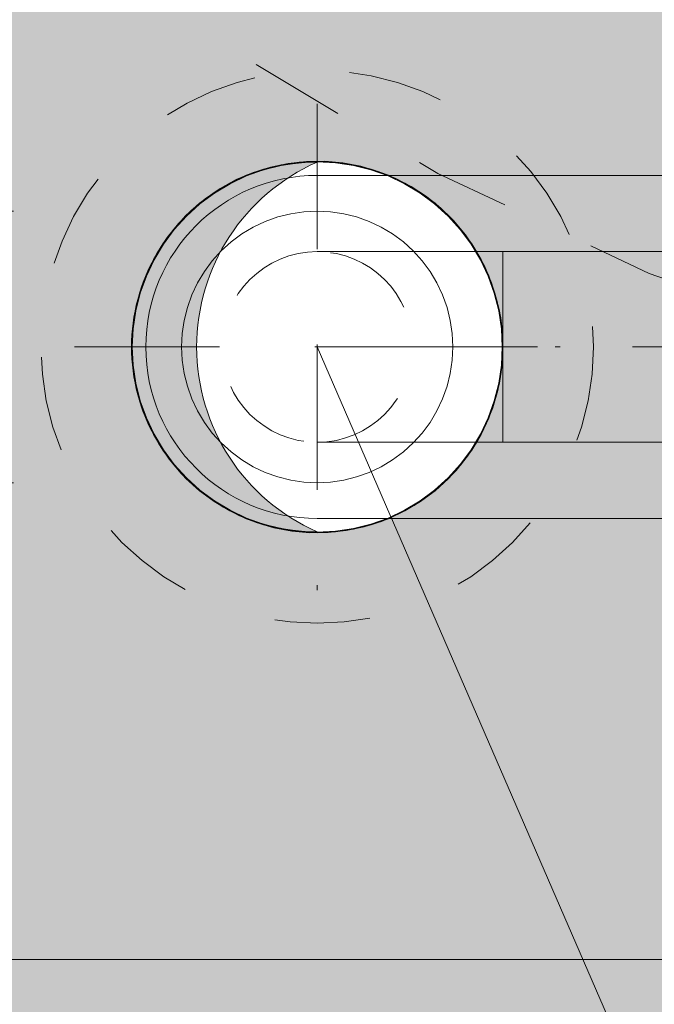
# Model space of a CAD drawing. Header units: metres. Extents: x -180 to 4, y -47 to 4.
# Tile 240 of 256: x -82.459 to -81.792, y -5.604 to -4.571. Entities that reach past the tile are written whole.
import ezdxf

# ---------------------------------------------------------------- set-up
doc = ezdxf.new("R2010")
doc.units = ezdxf.units.M
doc.header["$LTSCALE"] = 0.05
doc.header["$PDMODE"] = 1
doc.header["$PDSIZE"] = -2
for name, pattern in [('ISO-02 Strichlinie', [3.81, 3.048, -0.762]), ('Linienart-1', [2.116328, 1.058164, -1.058164]), ('Strichpunkt-2', [0.5, 0.25, -0.125, 0.00254, -0.12246]), ('VW-01 Strichlinie kurz', [1.999894, 0.999947, -0.999947])]:
    doc.linetypes.add(name, pattern=pattern)
doc.layers.get('0').update_dxf_attribs({"lineweight": 25})
for name, color, linetype, lineweight, true_color in [('30 -35 Decken- 1 Konstruktion-Träger- Stahlbeton', 7, 'Continuous', 13, 0x33aa00), ('30 -35 Decken- 11 Bodendurchbruch', 7, 'Continuous', 15, 0x599559), ('30 -35 Decken- 11 Durchbruch', 5, 'Continuous', 15, 0x0000ff), ('30 -36 Dächer- 1 Konstruktion', 7, 'Continuous', 35, 0x6666cc), ('30 -36 Dächer- 3 Dachbeläge', 7, 'Continuous', 15, 0x9999ff), ('30 -36 Dächer- 3 Dachbeläge Gründach', 250, 'Continuous', 9, 0x333333), ('70 -72 Beschriftung- 7 Detailverweise', 7, 'Continuous', 9, 0x00dd00), ('70 -76 Bemaßung- 2 Allgemein', 7, 'Continuous', 5, 0x6666cc), ('CW-Unsichtbar', 7, 'Continuous', 9, 0x599559)]:
    doc.layers.add(name, color=color, linetype=linetype, lineweight=lineweight, true_color=true_color)
doc.layers.add('30 -36 Dächer- 9 Sonstiges zur KG360', color=7, linetype='VW-01 Strichlinie kurz', lineweight=9)
doc.layers.add('Keine', color=7, linetype='Continuous', lineweight=9)
doc.styles.add('Arial', font='arial.ttf')
doc.dimstyles.new('k+k_klein', dxfattribs={"dimtxt": 0.075516, "dimasz": 0.05302, "dimexe": 0.05, "dimexo": 0.15, "dimgap": 0.005, "dimtad": 1, "dimdec": 3, "dimtxsty": 'Arial', "dimblk": 'VW_SLASH-2', "dimblk1": 'VW_SLASH-2', "dimblk2": 'VW_SLASH-2', "dimcen": 0, "dimdle": 0.025, "dimadec": 3, "dimazin": 0, "dimtfac": 0.75, "dimtdec": 3, "dimtix": 1, "dimtmove": 0, "dimatfit": 0, "dimldrblk": 'VW_FILLEDARROW', "dimfxl": 0.1, "dimfxlon": 1, "dimfrac": 2, "dimtolj": 1, "dimarcsym": 0})

# ---------------------------------------------------------------- blocks, each defined once
blk = doc.blocks.new('Gruppe')
at = {"color": 255, "linetype": 'Continuous', "lineweight": 5, "transparency": 33554687}
blk.add_wipeout([(-83.311, -0.057), (-49.531, -0.057), (-49.531, -8.697), (-83.311, -8.697)], dxfattribs=at).dxf.layer = '30 -36 Dächer- 1 Konstruktion'
blk.add_wipeout([(-83.311, -0.057), (-49.531, -0.057), (-49.531, -8.697), (-83.311, -8.697)], dxfattribs=at).dxf.layer = '30 -36 Dächer- 1 Konstruktion'
blk.add_wipeout([(-83.311, -0.057), (-49.531, -0.057), (-49.531, -8.697), (-83.311, -8.697)], dxfattribs=at).dxf.layer = '30 -36 Dächer- 1 Konstruktion'
blk.add_wipeout([(-83.311, -0.057), (-49.531, -0.057), (-49.531, -8.697), (-83.311, -8.697)], dxfattribs=at).dxf.layer = '30 -36 Dächer- 1 Konstruktion'
blk.add_wipeout([(-83.311, -0.057), (-49.531, -0.057), (-49.531, -8.697), (-83.311, -8.697)], dxfattribs=at).dxf.layer = '30 -36 Dächer- 1 Konstruktion'
blk = doc.blocks.new('_04-Dach (2D)')
at = {"layer": '30 -35 Decken- 1 Konstruktion-Träger- Stahlbeton', "color": 7}
blk.add_blockref('Gruppe', (0, 0), dxfattribs=at)
blk = doc.blocks.new('Gruppe-332')
at = {"layer": 'Keine', "color": 252, "true_color": 0x888888}
for p, q in [((-82.1462, -4.7339), (-81.413, -4.7339)), ((-82.1462, -5.0939), (-81.233, -5.0939))]:
    blk.add_line(p, q, dxfattribs=at)
at = {"layer": 'Keine', "color": 252, "linetype": 'Continuous', "true_color": 0x888888}
blk.add_line((-81.9515, -4.8139), (-81.9515, -5.0139), dxfattribs=at)
at = {"color": 255, "lineweight": 18}
blk.add_wipeout([(-82.0037, -4.9138), (-82.0044, -4.9278), (-82.0065, -4.9416), (-82.0099, -4.9552), (-82.0146, -4.9684), (-82.0206, -4.981), (-82.0278, -4.993), (-82.0361, -5.0042), (-82.0455, -5.0146), (-82.0558, -5.024), (-82.0671, -5.0323), (-82.0791, -5.0395), (-82.0917, -5.0455), (-82.1049, -5.0502), (-82.1184, -5.0536), (-82.1323, -5.0557), (-82.1462, -5.0563), (-82.1602, -5.0557), (-82.174, -5.0536), (-82.1876, -5.0502), (-82.2008, -5.0455), (-82.2134, -5.0395), (-82.2254, -5.0323), (-82.2366, -5.024), (-82.247, -5.0146), (-82.2564, -5.0042), (-82.2647, -4.993), (-82.2719, -4.981), (-82.2779, -4.9684), (-82.2826, -4.9552), (-82.286, -4.9416), (-82.2881, -4.9278), (-82.2887, -4.9138), (-82.2881, -4.8999), (-82.286, -4.886), (-82.2826, -4.8725), (-82.2779, -4.8593), (-82.2719, -4.8467), (-82.2647, -4.8347), (-82.2564, -4.8234), (-82.247, -4.8131), (-82.2366, -4.8037), (-82.2254, -4.7954), (-82.2134, -4.7882), (-82.2008, -4.7822), (-82.1876, -4.7775), (-82.174, -4.7741), (-82.1602, -4.772), (-82.1462, -4.7713), (-82.1323, -4.772), (-82.1184, -4.7741), (-82.1049, -4.7775), (-82.0917, -4.7822), (-82.0791, -4.7882), (-82.0671, -4.7954), (-82.0558, -4.8037), (-82.0455, -4.8131), (-82.0361, -4.8234), (-82.0278, -4.8347), (-82.0206, -4.8467), (-82.0146, -4.8593), (-82.0099, -4.8725), (-82.0065, -4.886), (-82.0044, -4.8999)], dxfattribs=at).dxf.layer = 'Keine'
at = {"layer": 'Keine', "color": 252, "linetype": 'Continuous', "true_color": 0x888888}
for p, q in [((-82.1462, -4.8139), (-81.2329, -4.8139)), ((-82.1462, -5.0139), (-81.2329, -5.0139))]:
    blk.add_line(p, q, dxfattribs=at)
at = {"layer": 'Keine', "color": 252, "linetype": 'Strichpunkt-2', "lineweight": 5, "true_color": 0x888888}
blk.add_line((-82.0151, -4.9139), (-81.3639, -4.9139), dxfattribs=at)
at = {"layer": 'Keine', "color": 7, "linetype": 'Linienart-1', "lineweight": 13, "flags": 128}
blk.add_lwpolyline([(-81.8562, -4.9138), (-81.8576, -4.9423), (-81.8618, -4.9704), (-81.8687, -4.998), (-81.8783, -5.0248), (-81.8905, -5.0505), (-81.9051, -5.075), (-81.9221, -5.0978), (-81.9412, -5.1189), (-81.9623, -5.138), (-81.9851, -5.155), (-82.0095, -5.1696), (-82.0353, -5.1818), (-82.0621, -5.1914), (-82.0897, -5.1983), (-82.1178, -5.2024), (-82.1462, -5.2038), (-82.1747, -5.2024), (-82.2028, -5.1983), (-82.2304, -5.1914), (-82.2572, -5.1818), (-82.2829, -5.1696), (-82.3074, -5.155), (-82.3302, -5.138), (-82.3513, -5.1189), (-82.3704, -5.0978), (-82.3874, -5.075), (-82.402, -5.0505), (-82.4142, -5.0248), (-82.4238, -4.998), (-82.4307, -4.9704), (-82.4348, -4.9423), (-82.4362, -4.9138), (-82.4348, -4.8854), (-82.4307, -4.8573), (-82.4238, -4.8297), (-82.4142, -4.8029), (-82.402, -4.7771), (-82.3874, -4.7527), (-82.3704, -4.7299), (-82.3513, -4.7088), (-82.3302, -4.6897), (-82.3074, -4.6727), (-82.2829, -4.6581), (-82.2572, -4.6459), (-82.2304, -4.6363), (-82.2028, -4.6294), (-82.1747, -4.6252), (-82.1462, -4.6238), (-82.1178, -4.6252), (-82.0897, -4.6294), (-82.0621, -4.6363), (-82.0353, -4.6459), (-82.0095, -4.6581), (-81.9851, -4.6727), (-81.9623, -4.6897), (-81.9412, -4.7088), (-81.9221, -4.7299), (-81.9051, -4.7527), (-81.8905, -4.7771), (-81.8783, -4.8029), (-81.8687, -4.8297), (-81.8618, -4.8573), (-81.8576, -4.8854)], close=True, dxfattribs=at)
at = {"layer": 'Keine', "color": 7, "lineweight": 18, "flags": 128}
blk.add_lwpolyline([(-82.0037, -4.9138), (-82.0044, -4.9278), (-82.0065, -4.9416), (-82.0099, -4.9552), (-82.0146, -4.9684), (-82.0206, -4.981), (-82.0278, -4.993), (-82.0361, -5.0042), (-82.0455, -5.0146), (-82.0558, -5.024), (-82.0671, -5.0323), (-82.0791, -5.0395), (-82.0917, -5.0455), (-82.1049, -5.0502), (-82.1184, -5.0536), (-82.1323, -5.0557), (-82.1462, -5.0563), (-82.1602, -5.0557), (-82.174, -5.0536), (-82.1876, -5.0502), (-82.2008, -5.0455), (-82.2134, -5.0395), (-82.2254, -5.0323), (-82.2366, -5.024), (-82.247, -5.0146), (-82.2564, -5.0042), (-82.2647, -4.993), (-82.2719, -4.981), (-82.2779, -4.9684), (-82.2826, -4.9552), (-82.286, -4.9416), (-82.2881, -4.9278), (-82.2887, -4.9138), (-82.2881, -4.8999), (-82.286, -4.886), (-82.2826, -4.8725), (-82.2779, -4.8593), (-82.2719, -4.8467), (-82.2647, -4.8347), (-82.2564, -4.8234), (-82.247, -4.8131), (-82.2366, -4.8037), (-82.2254, -4.7954), (-82.2134, -4.7882), (-82.2008, -4.7822), (-82.1876, -4.7775), (-82.174, -4.7741), (-82.1602, -4.772), (-82.1462, -4.7713), (-82.1323, -4.772), (-82.1184, -4.7741), (-82.1049, -4.7775), (-82.0917, -4.7822), (-82.0791, -4.7882), (-82.0671, -4.7954), (-82.0558, -4.8037), (-82.0455, -4.8131), (-82.0361, -4.8234), (-82.0278, -4.8347), (-82.0206, -4.8467), (-82.0146, -4.8593), (-82.0099, -4.8725), (-82.0065, -4.886), (-82.0044, -4.8999)], close=True, dxfattribs=at)
at = {"layer": 'Keine', "color": 252, "true_color": 0x888888}
blk.add_arc((-82.1462, -4.9139), 0.18, 90, 270, dxfattribs=at)
at = {"layer": 'Keine', "color": 7, "linetype": 'Linienart-1', "lineweight": 13}
for start, end in [(90, 270), (270, 90)]:
    blk.add_arc((-82.1462, -4.9139), 0.1, start, end, dxfattribs=at)
blk = doc.blocks.new('Gruppe-343')
at = {"layer": '30 -36 Dächer- 9 Sonstiges zur KG360', "color": 9, "lineweight": 5, "true_color": 0xbababa, "flags": 128}
blk.add_lwpolyline([(-80.841, -0.027), (-80.596, -0.0391), (-80.3533, -0.0751), (-80.1153, -0.1347), (-79.8843, -0.2173), (-79.6625, -0.3222), (-79.4521, -0.4484), (-79.255, -0.5945), (-79.0732, -0.7593), (-78.9085, -0.9411), (-78.7623, -1.1381), (-78.6362, -1.3486), (-78.5313, -1.5703), (-78.4486, -1.8013), (-78.389, -2.0393), (-78.353, -2.282), (-78.341, -2.527), (-78.353, -2.7721), (-78.389, -3.0148), (-78.4486, -3.2528), (-78.5313, -3.4838), (-78.6362, -3.7055), (-78.7623, -3.916), (-78.9085, -4.113), (-79.0732, -4.2948), (-79.255, -4.4596), (-79.4521, -4.6057), (-79.6625, -4.7318), (-79.8843, -4.8367), (-80.1153, -4.9194), (-80.3533, -4.979), (-80.596, -5.015), (-80.841, -5.027), (-81.086, -5.015), (-81.3287, -4.979), (-81.5667, -4.9194), (-81.7977, -4.8367), (-82.0195, -4.7318), (-82.2299, -4.6057), (-82.427, -4.4596), (-82.6088, -4.2948), (-82.7735, -4.113), (-82.9197, -3.916), (-83.0458, -3.7055), (-83.1507, -3.4838), (-83.2334, -3.2528), (-83.293, -3.0148), (-83.329, -2.7721), (-83.341, -2.527), (-83.329, -2.282), (-83.293, -2.0393), (-83.2334, -1.8013), (-83.1507, -1.5703), (-83.0458, -1.3486), (-82.9197, -1.1381), (-82.7735, -0.9411), (-82.6088, -0.7593), (-82.427, -0.5945), (-82.2299, -0.4484), (-82.0195, -0.3222), (-81.7977, -0.2173), (-81.5667, -0.1347), (-81.3287, -0.0751), (-81.086, -0.0391)], close=True, dxfattribs=at)
blk = doc.blocks.new('Gruppe-365')
at = {"layer": '30 -36 Dächer- 3 Dachbeläge Gründach', "linetype": 'Continuous', "lineweight": 0, "true_color": 0xe7eedf}
h = blk.add_hatch(color=254, dxfattribs=at)
h.paths.add_polyline_path([(-81.5037, -5.5564), (-81.5037, -3.5964), (-82.636, -3.5964), (-82.636, -0.732), (-50.206, -0.732), (-50.206, -10.572), (-51.971, -10.572), (-51.971, -13.7471), (-74.9949, -13.7471), (-74.9949, -30.912), (-99.136, -30.912), (-99.136, -11.982), (-82.636, -11.982), (-82.636, -9.597), (-78.391, -9.597), (-78.391, -7.647), (-82.636, -7.647), (-82.636, -5.5564)])
h.paths.add_polyline_path([(-64.4827, -11.9745), (-64.4827, -8.3855), (-72.8267, -8.3855), (-72.8267, -11.9745)])
at = {"layer": '30 -36 Dächer- 3 Dachbeläge Gründach', "flags": 128}
blk.add_lwpolyline([(-81.5037, -5.5564), (-81.5037, -3.5964), (-82.636, -3.5964), (-82.636, -0.732), (-50.206, -0.732), (-50.206, -10.572), (-51.971, -10.572), (-51.971, -13.7471), (-74.9949, -13.7471), (-74.9949, -30.912), (-99.136, -30.912), (-99.136, -11.982), (-82.636, -11.982), (-82.636, -9.597), (-78.391, -9.597), (-78.391, -7.647), (-82.636, -7.647), (-82.636, -5.5564)], close=True, dxfattribs=at)
at = {"color": 255, "lineweight": 9}
blk.add_wipeout([(-74.6216, -0.277), (-74.6216, -0.732), (-82.636, -0.732), (-82.636, -3.5964), (-81.5037, -3.5964), (-81.5037, -5.5564), (-82.636, -5.5564), (-82.636, -7.647), (-78.391, -7.647), (-78.391, -9.597), (-82.636, -9.597), (-82.636, -11.982), (-99.136, -11.982), (-99.136, -30.912), (-74.9949, -30.912), (-74.9949, -13.7471), (-74.6216, -13.7471), (-74.6216, -31.367), (-99.591, -31.367), (-99.591, -11.527), (-83.091, -11.527), (-83.091, -0.277)], dxfattribs=at).dxf.layer = '30 -36 Dächer- 3 Dachbeläge'
at = {"layer": '30 -36 Dächer- 3 Dachbeläge', "linetype": 'Continuous', "lineweight": 9}
h = blk.add_hatch(dxfattribs=at)
h.set_pattern_fill('{914A209A-ED12-11EE-87B6-5CE', style=0, pattern_type=2)
h.set_pattern_definition([(-22, (-41.963306, -17.347042), (-0.018555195, 0.04226461), [0.000625, -0.061875]), (14, (-41.955057, -17.369718), (-0.0371103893, -0.0278327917), [0.000625, -0.030625]), (-3.77456, (-42.01382, -17.38415), (-0.01958604, 0.065974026), [0.00028186, -0.09367194]), (-68, (-41.84373, -17.32024), (0.1926424, 0.04407994), [0.00028125, -0.09346875]), (96, (-41.97774, -17.411983), (-0.036105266, -0.06319548), [0.0005625, -0.0931875]), (132, (-41.949908, -17.38828), (0.040202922, 0.004123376), [0.0003125, -0.0621875]), (-17, (-41.98186, -17.37178), (0.0930531, 0.02892868), [0.000625, -0.061875]), (-145, (-41.976705, -17.366625), (0.06266964, -0.04009224), [0.000625, -0.061875]), (-137, (-41.99114, -17.363533), (0.049444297, -0.02123569), [0.000625, -0.061875])])
h.paths.add_polyline_path([(-25.001, -20.117), (-0.251, -20.117), (-0.251, -0.277), (-33.591, -0.277), (-33.591, -11.527), (-49.751, -11.527), (-49.751, -0.277), (-83.091, -0.277), (-83.091, -11.527), (-99.591, -11.527), (-99.591, -31.367), (-74.501, -31.367), (-74.501, -20.117), (-50.091, -20.117), (-50.091, -31.367), (-25.001, -31.367)])
h.paths.add_polyline_path([(-74.9949, -13.7471), (-74.9949, -30.912), (-99.136, -30.912), (-99.136, -11.982), (-82.636, -11.982), (-82.636, -9.597), (-78.391, -9.597), (-78.391, -7.647), (-82.636, -7.647), (-82.636, -5.5564), (-81.5037, -5.5564), (-81.5037, -3.5964), (-82.636, -3.5964), (-82.636, -0.732), (-50.206, -0.732), (-50.206, -6.592), (-51.131, -6.592), (-51.131, -8.842), (-50.206, -8.842), (-50.206, -10.572), (-51.971, -10.572), (-51.971, -13.7471)])
h.paths.add_polyline_path([(-33.136, -11.472), (-33.136, -0.732), (-0.706, -0.732), (-0.706, -19.662), (-20.9881, -19.662), (-20.9881, -11.472)])
h.paths.add_polyline_path([(-49.636, -25.8641), (-25.456, -25.8641), (-25.456, -30.912), (-49.636, -30.912)])
at = {"layer": '30 -36 Dächer- 3 Dachbeläge', "lineweight": 9, "flags": 128}
blk.add_lwpolyline([(-74.9949, -13.7471), (-74.9949, -30.912), (-99.136, -30.912), (-99.136, -11.982), (-82.636, -11.982), (-82.636, -9.597), (-78.391, -9.597), (-78.391, -7.647), (-82.636, -7.647), (-82.636, -5.5564), (-81.5037, -5.5564), (-81.5037, -3.5964), (-82.636, -3.5964), (-82.636, -0.732), (-50.206, -0.732), (-50.206, -6.592), (-51.131, -6.592), (-51.131, -8.842), (-50.206, -8.842), (-50.206, -10.572), (-51.971, -10.572), (-51.971, -13.7471)], close=True, dxfattribs=at)
at = {"layer": 'Keine', "color": 7, "linetype": 'Continuous', "lineweight": 9, "transparency": 33554687, "flags": 128}
blk.add_lwpolyline([(-82.1791, -4.8171), (-82.1697, -4.8143), (-82.1601, -4.8125), (-82.1503, -4.8116), (-82.1405, -4.8117), (-82.1307, -4.8127), (-82.1211, -4.8147), (-82.1117, -4.8176), (-82.1027, -4.8215), (-82.0941, -4.8262), (-82.086, -4.8317), (-82.0784, -4.838), (-82.0715, -4.845), (-82.0654, -4.8526), (-82.06, -4.8608), (-82.0554, -4.8695), (-82.0518, -4.8786), (-82.049, -4.888), (-82.0471, -4.8976), (-82.0463, -4.9074), (-82.0463, -4.9172), (-82.0474, -4.927), (-82.0494, -4.9366), (-82.0523, -4.946), (-82.0561, -4.955), (-82.0608, -4.9636), (-82.0663, -4.9717), (-82.0726, -4.9793), (-82.0796, -4.9862), (-82.0872, -4.9923), (-82.0954, -4.9977), (-82.1041, -5.0023), (-82.1132, -5.0059), (-82.1226, -5.0087), (-82.1323, -5.0106), (-82.1421, -5.0114), (-82.1519, -5.0114), (-82.1616, -5.0103), (-82.1712, -5.0083), (-82.1806, -5.0054), (-82.1896, -5.0016), (-82.1983, -4.9969), (-82.2064, -4.9914), (-82.2139, -4.9851), (-82.2208, -4.9781), (-82.227, -4.9705), (-82.2323, -4.9623), (-82.2369, -4.9536), (-82.2406, -4.9445), (-82.2434, -4.9351), (-82.2452, -4.9254), (-82.2461, -4.9156), (-82.246, -4.9058), (-82.245, -4.8961), (-82.243, -4.8865), (-82.2401, -4.8771), (-82.2362, -4.8681), (-82.2315, -4.8594), (-82.226, -4.8513), (-82.2197, -4.8438), (-82.2127, -4.8369), (-82.2051, -4.8307), (-82.1969, -4.8254), (-82.1882, -4.8208)], close=True, dxfattribs=at)
at = {"color": 255, "transparency": 33554687}
blk.add_wipeout([(-82.1194, -4.7208), (-82.1006, -4.7243), (-82.0822, -4.7297), (-82.0644, -4.7369), (-82.0475, -4.7457), (-82.0315, -4.7562), (-82.0166, -4.7682), (-82.0029, -4.7816), (-81.9906, -4.7963), (-81.9799, -4.8121), (-81.9707, -4.8289), (-81.9632, -4.8465), (-81.9575, -4.8648), (-81.9536, -4.8835), (-81.9515, -4.9025), (-81.9513, -4.9217), (-81.953, -4.9407), (-81.9566, -4.9595), (-81.962, -4.9779), (-81.9691, -4.9956), (-81.978, -5.0126), (-81.9885, -5.0286), (-82.0005, -5.0435), (-82.0139, -5.0572), (-82.0286, -5.0695), (-82.0444, -5.0802), (-82.0612, -5.0894), (-82.0788, -5.0969), (-82.097, -5.1026), (-82.1158, -5.1065), (-82.1348, -5.1086), (-82.1539, -5.1088), (-82.173, -5.1071), (-82.1918, -5.1035), (-82.2102, -5.0981), (-82.2279, -5.091), (-82.2449, -5.0821), (-82.2609, -5.0716), (-82.2758, -5.0596), (-82.2894, -5.0462), (-82.3017, -5.0315), (-82.3125, -5.0157), (-82.3217, -4.9989), (-82.3292, -4.9813), (-82.3349, -4.9631), (-82.3388, -4.9443), (-82.3408, -4.9253), (-82.341, -4.9062), (-82.3393, -4.8871), (-82.3358, -4.8683), (-82.3304, -4.8499), (-82.3232, -4.8322), (-82.3144, -4.8152), (-82.3039, -4.7992), (-82.2919, -4.7843), (-82.2785, -4.7707), (-82.2638, -4.7584), (-82.248, -4.7476), (-82.2312, -4.7384), (-82.2136, -4.7309), (-82.1953, -4.7252), (-82.1766, -4.7213), (-82.1575, -4.7192), (-82.1384, -4.7191)], dxfattribs=at).dxf.layer = 'Keine'
at = {"layer": 'Keine', "flags": 128}
blk.add_lwpolyline([(-82.1194, -4.7208), (-82.1006, -4.7243), (-82.0822, -4.7297), (-82.0644, -4.7369), (-82.0475, -4.7457), (-82.0315, -4.7562), (-82.0166, -4.7682), (-82.0029, -4.7816), (-81.9906, -4.7963), (-81.9799, -4.8121), (-81.9707, -4.8289), (-81.9632, -4.8465), (-81.9575, -4.8648), (-81.9536, -4.8835), (-81.9515, -4.9025), (-81.9513, -4.9217), (-81.953, -4.9407), (-81.9566, -4.9595), (-81.962, -4.9779), (-81.9691, -4.9956), (-81.978, -5.0126), (-81.9885, -5.0286), (-82.0005, -5.0435), (-82.0139, -5.0572), (-82.0286, -5.0695), (-82.0444, -5.0802), (-82.0612, -5.0894), (-82.0788, -5.0969), (-82.097, -5.1026), (-82.1158, -5.1065), (-82.1348, -5.1086), (-82.1539, -5.1088), (-82.173, -5.1071), (-82.1918, -5.1035), (-82.2102, -5.0981), (-82.2279, -5.091), (-82.2449, -5.0821), (-82.2609, -5.0716), (-82.2758, -5.0596), (-82.2894, -5.0462), (-82.3017, -5.0315), (-82.3125, -5.0157), (-82.3217, -4.9989), (-82.3292, -4.9813), (-82.3349, -4.9631), (-82.3388, -4.9443), (-82.3408, -4.9253), (-82.341, -4.9062), (-82.3393, -4.8871), (-82.3358, -4.8683), (-82.3304, -4.8499), (-82.3232, -4.8322), (-82.3144, -4.8152), (-82.3039, -4.7992), (-82.2919, -4.7843), (-82.2785, -4.7707), (-82.2638, -4.7584), (-82.248, -4.7476), (-82.2312, -4.7384), (-82.2136, -4.7309), (-82.1953, -4.7252), (-82.1766, -4.7213), (-82.1575, -4.7192), (-82.1384, -4.7191)], close=True, dxfattribs=at)
at = {"color": 255, "transparency": 33554687}
blk.add_wipeout([(-82.1462, -4.7197), (-82.1271, -4.7206), (-82.1083, -4.7234), (-82.0898, -4.728), (-82.0718, -4.7345), (-82.0546, -4.7426), (-82.0383, -4.7524), (-82.023, -4.7638), (-82.0088, -4.7766), (-81.996, -4.7907), (-81.9847, -4.806), (-81.9749, -4.8224), (-81.9667, -4.8396), (-81.9603, -4.8575), (-81.9557, -4.876), (-81.9529, -4.8949), (-81.9519, -4.9139), (-81.9529, -4.933), (-81.9557, -4.9518), (-81.9603, -4.9703), (-81.9667, -4.9882), (-81.9749, -5.0055), (-81.9847, -5.0218), (-81.996, -5.0371), (-82.0088, -5.0513), (-82.023, -5.0641), (-82.0383, -5.0754), (-82.0546, -5.0852), (-82.0718, -5.0934), (-82.0898, -5.0998), (-82.1083, -5.1044), (-82.1271, -5.1072), (-82.1462, -5.1081), (-82.1652, -5.1072), (-82.1841, -5.1044), (-82.2026, -5.0998), (-82.2205, -5.0934), (-82.2377, -5.0852), (-82.2541, -5.0754), (-82.2694, -5.0641), (-82.2835, -5.0513), (-82.2963, -5.0371), (-82.3077, -5.0218), (-82.3175, -5.0055), (-82.3256, -4.9882), (-82.332, -4.9703), (-82.3367, -4.9518), (-82.3395, -4.933), (-82.3404, -4.9139), (-82.3395, -4.8949), (-82.3367, -4.876), (-82.332, -4.8575), (-82.3256, -4.8396), (-82.3175, -4.8224), (-82.3077, -4.806), (-82.2963, -4.7907), (-82.2835, -4.7766), (-82.2694, -4.7638), (-82.2541, -4.7524), (-82.2377, -4.7426), (-82.2205, -4.7345), (-82.2026, -4.728), (-82.1841, -4.7234), (-82.1652, -4.7206)], dxfattribs=at).dxf.layer = 'Keine'
at = {"layer": 'Keine', "flags": 128}
blk.add_lwpolyline([(-82.1462, -4.7197), (-82.1271, -4.7206), (-82.1083, -4.7234), (-82.0898, -4.728), (-82.0718, -4.7345), (-82.0546, -4.7426), (-82.0383, -4.7524), (-82.023, -4.7638), (-82.0088, -4.7766), (-81.996, -4.7907), (-81.9847, -4.806), (-81.9749, -4.8224), (-81.9667, -4.8396), (-81.9603, -4.8575), (-81.9557, -4.876), (-81.9529, -4.8949), (-81.9519, -4.9139), (-81.9529, -4.933), (-81.9557, -4.9518), (-81.9603, -4.9703), (-81.9667, -4.9882), (-81.9749, -5.0055), (-81.9847, -5.0218), (-81.996, -5.0371), (-82.0088, -5.0513), (-82.023, -5.0641), (-82.0383, -5.0754), (-82.0546, -5.0852), (-82.0718, -5.0934), (-82.0898, -5.0998), (-82.1083, -5.1044), (-82.1271, -5.1072), (-82.1462, -5.1081), (-82.1652, -5.1072), (-82.1841, -5.1044), (-82.2026, -5.0998), (-82.2205, -5.0934), (-82.2377, -5.0852), (-82.2541, -5.0754), (-82.2694, -5.0641), (-82.2835, -5.0513), (-82.2963, -5.0371), (-82.3077, -5.0218), (-82.3175, -5.0055), (-82.3256, -4.9882), (-82.332, -4.9703), (-82.3367, -4.9518), (-82.3395, -4.933), (-82.3404, -4.9139), (-82.3395, -4.8949), (-82.3367, -4.876), (-82.332, -4.8575), (-82.3256, -4.8396), (-82.3175, -4.8224), (-82.3077, -4.806), (-82.2963, -4.7907), (-82.2835, -4.7766), (-82.2694, -4.7638), (-82.2541, -4.7524), (-82.2377, -4.7426), (-82.2205, -4.7345), (-82.2026, -4.728), (-82.1841, -4.7234), (-82.1652, -4.7206)], close=True, dxfattribs=at)
at = {"layer": 'Keine', "color": 7, "transparency": 33554687}
blk.add_blockref('Gruppe-332', (0, 0), dxfattribs=at)
at = {"layer": 'Keine', "color": 7}
blk.add_blockref('Gruppe-343', (0, 0), dxfattribs=at)
blk = doc.blocks.new('Gruppe-1460')
at = {"layer": '30 -35 Decken- 11 Bodendurchbruch', "flags": 128}
blk.add_lwpolyline([(-81.9512, -4.9139), (-81.9521, -4.933), (-81.9549, -4.952), (-81.9596, -4.9705), (-81.966, -4.9885), (-81.9742, -5.0058), (-81.984, -5.0223), (-81.9954, -5.0376), (-82.0083, -5.0518), (-82.0225, -5.0647), (-82.0378, -5.0761), (-82.0542, -5.0859), (-82.0715, -5.0941), (-82.0896, -5.1005), (-82.1081, -5.1052), (-82.1271, -5.108), (-82.1462, -5.1089), (-82.1653, -5.108), (-82.1842, -5.1052), (-82.2028, -5.1005), (-82.2208, -5.0941), (-82.2381, -5.0859), (-82.2545, -5.0761), (-82.2699, -5.0647), (-82.2841, -5.0518), (-82.2969, -5.0376), (-82.3083, -5.0223), (-82.3181, -5.0058), (-82.3263, -4.9885), (-82.3328, -4.9705), (-82.3374, -4.952), (-82.3402, -4.933), (-82.3412, -4.9139), (-82.3402, -4.8948), (-82.3374, -4.8759), (-82.3328, -4.8573), (-82.3263, -4.8393), (-82.3181, -4.822), (-82.3083, -4.8056), (-82.2969, -4.7902), (-82.2841, -4.776), (-82.2699, -4.7632), (-82.2545, -4.7518), (-82.2381, -4.7419), (-82.2208, -4.7338), (-82.2028, -4.7273), (-82.1842, -4.7227), (-82.1653, -4.7199), (-82.1462, -4.7189), (-82.1271, -4.7199), (-82.1081, -4.7227), (-82.0896, -4.7273), (-82.0715, -4.7338), (-82.0542, -4.7419), (-82.0378, -4.7518), (-82.0225, -4.7632), (-82.0083, -4.776), (-81.9954, -4.7902), (-81.984, -4.8056), (-81.9742, -4.822), (-81.966, -4.8393), (-81.9596, -4.8573), (-81.9549, -4.8759), (-81.9521, -4.8948)], close=True, dxfattribs=at)
blk = doc.blocks.new('Gruppe-1461')
at = {"layer": '30 -35 Decken- 11 Bodendurchbruch', "color": 7, "linetype": 'ISO-02 Strichlinie', "lineweight": 9, "transparency": 33554687}
for p, q in [((-82.1462, -4.6589), (-82.1462, -5.1689)), ((-82.4012, -4.9139), (-81.8912, -4.9139))]:
    blk.add_line(p, q, dxfattribs=at)
blk = doc.blocks.new('Gruppe-1462')
at = {"layer": '30 -35 Decken- 11 Bodendurchbruch', "color": 7, "transparency": 33554687}
blk.add_blockref('Gruppe-1461', (0, 0), dxfattribs=at)
at = {"layer": '30 -35 Decken- 11 Bodendurchbruch'}
blk.add_blockref('Gruppe-1460', (0, 0), dxfattribs=at)
blk = doc.blocks.new('Gruppe-1463')
at = {"layer": 'CW-Unsichtbar', "linetype": 'Continuous', "lineweight": 5, "transparency": 33554687}
for p in [(-82.3412, -4.9139), (-81.9512, -4.9139)]:
    blk.add_point(p, dxfattribs=at)
at = {"layer": '30 -35 Decken- 11 Bodendurchbruch', "color": 7, "transparency": 33554687}
blk.add_blockref('Gruppe-1462', (0, 0), dxfattribs=at)
at = {"layer": '30 -35 Decken- 11 Bodendurchbruch', "color": 0, "flags": 1}
for tag in ['instanceID', 'IFC_UUID', 'prm0_name', 'prm0_type', 'prm0_value', 'prm1_name', 'prm1_type', 'prm1_value', 'prm2_name', 'prm2_type', 'prm2_value', 'prm3_name', 'prm3_type', 'prm3_value', 'prm4_name', 'prm4_type', 'prm4_value', 'prm5_name', 'prm5_type', 'prm5_value', 'prm6_name', 'prm6_type', 'prm6_value', 'prm7_name', 'prm7_type', 'prm7_value']:
    blk.add_attdef(tag, (-82.4012, -5.1689), '', height=0.00018, dxfattribs=at)
blk = doc.blocks.new('Gruppe-1514')
at = {"layer": '30 -35 Decken- 11 Durchbruch', "flags": 128}
blk.add_lwpolyline([(-81.9512, -4.9139), (-81.9521, -4.933), (-81.9549, -4.952), (-81.9596, -4.9705), (-81.966, -4.9885), (-81.9742, -5.0058), (-81.984, -5.0223), (-81.9954, -5.0376), (-82.0083, -5.0518), (-82.0225, -5.0647), (-82.0378, -5.0761), (-82.0542, -5.0859), (-82.0715, -5.0941), (-82.0896, -5.1005), (-82.1081, -5.1052), (-82.1271, -5.108), (-82.1462, -5.1089), (-82.1653, -5.108), (-82.1842, -5.1052), (-82.2028, -5.1005), (-82.2208, -5.0941), (-82.2381, -5.0859), (-82.2545, -5.0761), (-82.2699, -5.0647), (-82.2841, -5.0518), (-82.2969, -5.0376), (-82.3083, -5.0223), (-82.3181, -5.0058), (-82.3263, -4.9885), (-82.3328, -4.9705), (-82.3374, -4.952), (-82.3402, -4.933), (-82.3412, -4.9139), (-82.3402, -4.8948), (-82.3374, -4.8759), (-82.3328, -4.8573), (-82.3263, -4.8393), (-82.3181, -4.822), (-82.3083, -4.8056), (-82.2969, -4.7902), (-82.2841, -4.776), (-82.2699, -4.7632), (-82.2545, -4.7518), (-82.2381, -4.7419), (-82.2208, -4.7338), (-82.2028, -4.7273), (-82.1842, -4.7227), (-82.1653, -4.7199), (-82.1462, -4.7189), (-82.1271, -4.7199), (-82.1081, -4.7227), (-82.0896, -4.7273), (-82.0715, -4.7338), (-82.0542, -4.7419), (-82.0378, -4.7518), (-82.0225, -4.7632), (-82.0083, -4.776), (-81.9954, -4.7902), (-81.984, -4.8056), (-81.9742, -4.822), (-81.966, -4.8393), (-81.9596, -4.8573), (-81.9549, -4.8759), (-81.9521, -4.8948)], close=True, dxfattribs=at)
blk = doc.blocks.new('Gruppe-1515')
at = {"layer": '30 -35 Decken- 11 Durchbruch', "color": 7, "linetype": 'ISO-02 Strichlinie', "lineweight": 9, "transparency": 33554687}
for p, q in [((-82.1462, -4.6589), (-82.1462, -5.1689)), ((-82.4012, -4.9139), (-81.8912, -4.9139))]:
    blk.add_line(p, q, dxfattribs=at)
blk = doc.blocks.new('Gruppe-1516')
at = {"layer": '30 -35 Decken- 11 Durchbruch', "color": 7, "transparency": 33554687}
blk.add_blockref('Gruppe-1515', (0, 0), dxfattribs=at)
at = {"layer": '30 -35 Decken- 11 Durchbruch'}
blk.add_blockref('Gruppe-1514', (0, 0), dxfattribs=at)
blk = doc.blocks.new('Gruppe-1517')
at = {"layer": 'CW-Unsichtbar', "linetype": 'Continuous', "lineweight": 5, "transparency": 33554687}
for p in [(-82.3412, -4.9139), (-81.9512, -4.9139)]:
    blk.add_point(p, dxfattribs=at)
at = {"layer": '30 -35 Decken- 11 Durchbruch', "color": 7, "transparency": 33554687}
blk.add_blockref('Gruppe-1516', (0, 0), dxfattribs=at)
at = {"layer": '30 -35 Decken- 11 Durchbruch', "color": 0, "flags": 1}
for tag in ['instanceID', 'IFC_UUID', 'prm0_name', 'prm0_type', 'prm0_value', 'prm1_name', 'prm1_type', 'prm1_value', 'prm2_name', 'prm2_type', 'prm2_value', 'prm3_name', 'prm3_type', 'prm3_value', 'prm4_name', 'prm4_type', 'prm4_value', 'prm5_name', 'prm5_type', 'prm5_value', 'prm6_name', 'prm6_type', 'prm6_value', 'prm7_name', 'prm7_type', 'prm7_value']:
    blk.add_attdef(tag, (-82.4012, -5.1689), '', height=0.00018, dxfattribs=at)
blk = doc.blocks.new('Gruppe-1518')
at = {"layer": '30 -35 Decken- 11 Durchbruch', "flags": 128}
blk.add_lwpolyline([(-81.9512, -4.9139), (-81.9521, -4.933), (-81.9549, -4.952), (-81.9596, -4.9705), (-81.966, -4.9885), (-81.9742, -5.0058), (-81.984, -5.0223), (-81.9954, -5.0376), (-82.0083, -5.0518), (-82.0225, -5.0647), (-82.0378, -5.0761), (-82.0542, -5.0859), (-82.0715, -5.0941), (-82.0896, -5.1005), (-82.1081, -5.1052), (-82.1271, -5.108), (-82.1462, -5.1089), (-82.1653, -5.108), (-82.1842, -5.1052), (-82.2028, -5.1005), (-82.2208, -5.0941), (-82.2381, -5.0859), (-82.2545, -5.0761), (-82.2699, -5.0647), (-82.2841, -5.0518), (-82.2969, -5.0376), (-82.3083, -5.0223), (-82.3181, -5.0058), (-82.3263, -4.9885), (-82.3328, -4.9705), (-82.3374, -4.952), (-82.3402, -4.933), (-82.3412, -4.9139), (-82.3402, -4.8948), (-82.3374, -4.8759), (-82.3328, -4.8573), (-82.3263, -4.8393), (-82.3181, -4.822), (-82.3083, -4.8056), (-82.2969, -4.7902), (-82.2841, -4.776), (-82.2699, -4.7632), (-82.2545, -4.7518), (-82.2381, -4.7419), (-82.2208, -4.7338), (-82.2028, -4.7273), (-82.1842, -4.7227), (-82.1653, -4.7199), (-82.1462, -4.7189), (-82.1271, -4.7199), (-82.1081, -4.7227), (-82.0896, -4.7273), (-82.0715, -4.7338), (-82.0542, -4.7419), (-82.0378, -4.7518), (-82.0225, -4.7632), (-82.0083, -4.776), (-81.9954, -4.7902), (-81.984, -4.8056), (-81.9742, -4.822), (-81.966, -4.8393), (-81.9596, -4.8573), (-81.9549, -4.8759), (-81.9521, -4.8948)], close=True, dxfattribs=at)
blk = doc.blocks.new('Gruppe-1519')
at = {"layer": '30 -35 Decken- 11 Durchbruch', "color": 7, "linetype": 'ISO-02 Strichlinie', "lineweight": 9, "transparency": 33554687}
for p, q in [((-82.1462, -4.6589), (-82.1462, -5.1689)), ((-82.4012, -4.9139), (-81.8912, -4.9139))]:
    blk.add_line(p, q, dxfattribs=at)
blk = doc.blocks.new('Gruppe-1520')
at = {"layer": '30 -35 Decken- 11 Durchbruch', "color": 7, "transparency": 33554687}
blk.add_blockref('Gruppe-1519', (0, 0), dxfattribs=at)
at = {"layer": '30 -35 Decken- 11 Durchbruch'}
blk.add_blockref('Gruppe-1518', (0, 0), dxfattribs=at)
blk = doc.blocks.new('Gruppe-1521')
at = {"layer": 'CW-Unsichtbar', "linetype": 'Continuous', "lineweight": 5, "transparency": 33554687}
for p in [(-82.3412, -4.9139), (-81.9512, -4.9139)]:
    blk.add_point(p, dxfattribs=at)
at = {"layer": '30 -35 Decken- 11 Durchbruch', "color": 7, "transparency": 33554687}
blk.add_blockref('Gruppe-1520', (0, 0), dxfattribs=at)
at = {"layer": '30 -35 Decken- 11 Durchbruch', "color": 0, "flags": 1}
for tag in ['instanceID', 'IFC_UUID', 'prm0_name', 'prm0_type', 'prm0_value', 'prm1_name', 'prm1_type', 'prm1_value', 'prm2_name', 'prm2_type', 'prm2_value', 'prm3_name', 'prm3_type', 'prm3_value', 'prm4_name', 'prm4_type', 'prm4_value', 'prm5_name', 'prm5_type', 'prm5_value', 'prm6_name', 'prm6_type', 'prm6_value', 'prm7_name', 'prm7_type', 'prm7_value']:
    blk.add_attdef(tag, (-82.4012, -5.1689), '', height=0.00018, dxfattribs=at)
blk = doc.blocks.new('Gruppe-1522')
at = {"layer": '30 -35 Decken- 11 Bodendurchbruch', "flags": 128}
blk.add_lwpolyline([(-81.9512, -4.9139), (-81.9521, -4.933), (-81.9549, -4.952), (-81.9596, -4.9705), (-81.966, -4.9885), (-81.9742, -5.0058), (-81.984, -5.0223), (-81.9954, -5.0376), (-82.0083, -5.0518), (-82.0225, -5.0647), (-82.0378, -5.0761), (-82.0542, -5.0859), (-82.0715, -5.0941), (-82.0896, -5.1005), (-82.1081, -5.1052), (-82.1271, -5.108), (-82.1462, -5.1089), (-82.1653, -5.108), (-82.1842, -5.1052), (-82.2028, -5.1005), (-82.2208, -5.0941), (-82.2381, -5.0859), (-82.2545, -5.0761), (-82.2699, -5.0647), (-82.2841, -5.0518), (-82.2969, -5.0376), (-82.3083, -5.0223), (-82.3181, -5.0058), (-82.3263, -4.9885), (-82.3328, -4.9705), (-82.3374, -4.952), (-82.3402, -4.933), (-82.3412, -4.9139), (-82.3402, -4.8948), (-82.3374, -4.8759), (-82.3328, -4.8573), (-82.3263, -4.8393), (-82.3181, -4.822), (-82.3083, -4.8056), (-82.2969, -4.7902), (-82.2841, -4.776), (-82.2699, -4.7632), (-82.2545, -4.7518), (-82.2381, -4.7419), (-82.2208, -4.7338), (-82.2028, -4.7273), (-82.1842, -4.7227), (-82.1653, -4.7199), (-82.1462, -4.7189), (-82.1271, -4.7199), (-82.1081, -4.7227), (-82.0896, -4.7273), (-82.0715, -4.7338), (-82.0542, -4.7419), (-82.0378, -4.7518), (-82.0225, -4.7632), (-82.0083, -4.776), (-81.9954, -4.7902), (-81.984, -4.8056), (-81.9742, -4.822), (-81.966, -4.8393), (-81.9596, -4.8573), (-81.9549, -4.8759), (-81.9521, -4.8948)], close=True, dxfattribs=at)
blk = doc.blocks.new('Gruppe-1523')
at = {"layer": '30 -35 Decken- 11 Bodendurchbruch', "color": 7, "linetype": 'ISO-02 Strichlinie', "lineweight": 9, "transparency": 33554687}
for p, q in [((-82.1462, -4.6589), (-82.1462, -5.1689)), ((-82.4012, -4.9139), (-81.8912, -4.9139))]:
    blk.add_line(p, q, dxfattribs=at)
blk = doc.blocks.new('Gruppe-1524')
at = {"layer": '30 -35 Decken- 11 Bodendurchbruch', "color": 7, "transparency": 33554687}
blk.add_blockref('Gruppe-1523', (0, 0), dxfattribs=at)
at = {"layer": '30 -35 Decken- 11 Bodendurchbruch'}
blk.add_blockref('Gruppe-1522', (0, 0), dxfattribs=at)
blk = doc.blocks.new('Gruppe-1525')
at = {"layer": 'CW-Unsichtbar', "linetype": 'Continuous', "lineweight": 5, "transparency": 33554687}
for p in [(-82.3412, -4.9139), (-81.9512, -4.9139)]:
    blk.add_point(p, dxfattribs=at)
at = {"layer": '30 -35 Decken- 11 Bodendurchbruch', "color": 7, "transparency": 33554687}
blk.add_blockref('Gruppe-1524', (0, 0), dxfattribs=at)
at = {"layer": '30 -35 Decken- 11 Bodendurchbruch', "color": 0, "flags": 1}
for tag in ['instanceID', 'IFC_UUID', 'prm0_name', 'prm0_type', 'prm0_value', 'prm1_name', 'prm1_type', 'prm1_value', 'prm2_name', 'prm2_type', 'prm2_value', 'prm3_name', 'prm3_type', 'prm3_value', 'prm4_name', 'prm4_type', 'prm4_value', 'prm5_name', 'prm5_type', 'prm5_value', 'prm6_name', 'prm6_type', 'prm6_value', 'prm7_name', 'prm7_type', 'prm7_value']:
    blk.add_attdef(tag, (-82.4012, -5.1689), '', height=0.00018, dxfattribs=at)
blk = doc.blocks.new('_Dach_2D (2D)')
at = {"layer": '30 -35 Decken- 11 Bodendurchbruch', "color": 7}
blk.add_blockref('Gruppe-365', (0, 0), dxfattribs=at)
at = {"layer": '30 -35 Decken- 11 Bodendurchbruch', "linetype": 'Continuous', "lineweight": 0}
h = blk.add_hatch(color=7, dxfattribs=at)
edge = h.paths.add_edge_path()
edge.add_arc((-82.06094821, -4.91391677), 0.21190168, 113.79861793, 246.20138207, ccw=False)
edge.add_arc((-82.14728522, -4.91391677), 0.19388533, 89.75479349, 270.24520651)
h = blk.add_hatch(color=7, dxfattribs=at)
edge = h.paths.add_edge_path()
edge.add_arc((-82.06094821, -4.91391677), 0.21190168, 113.79861793, 246.20138207, ccw=False)
edge.add_arc((-82.14728522, -4.91391677), 0.19388533, 89.75479349, 270.24520651)
at = {"layer": '30 -35 Decken- 11 Durchbruch', "linetype": 'Continuous', "lineweight": 0}
h = blk.add_hatch(color=7, dxfattribs=at)
edge = h.paths.add_edge_path()
edge.add_arc((-82.06094821, -4.91391677), 0.21190168, 113.79861793, 246.20138207, ccw=False)
edge.add_arc((-82.14728522, -4.91391677), 0.19388533, 89.75479349, 270.24520651)
h = blk.add_hatch(color=7, dxfattribs=at)
edge = h.paths.add_edge_path()
edge.add_arc((-82.06094821, -4.91391677), 0.21190168, 113.79861793, 246.20138207, ccw=False)
edge.add_arc((-82.14728522, -4.91391677), 0.19388533, 89.75479349, 270.24520651)
at = {"layer": '30 -35 Decken- 11 Bodendurchbruch', "flags": 128}
blk.add_lwpolyline([(-82.14645545, -5.10780032, -0.6519089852), (-82.14645545, -4.72003321, 1.004288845)], format="xyb", close=True, dxfattribs=at)
blk.add_lwpolyline([(-82.14645545, -5.10780032, -0.6519089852), (-82.14645545, -4.72003321, 1.004288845)], format="xyb", close=True, dxfattribs=at)
at = {"layer": '30 -35 Decken- 11 Durchbruch', "flags": 128}
blk.add_lwpolyline([(-82.14645545, -5.10780032, -0.6519089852), (-82.14645545, -4.72003321, 1.004288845)], format="xyb", close=True, dxfattribs=at)
blk.add_lwpolyline([(-82.14645545, -5.10780032, -0.6519089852), (-82.14645545, -4.72003321, 1.004288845)], format="xyb", close=True, dxfattribs=at)
at = {"layer": '30 -35 Decken- 11 Bodendurchbruch'}
for name in ['Gruppe-1463', 'Gruppe-1525']:
    blk.add_blockref(name, (0, 0), dxfattribs=at)
at = {"layer": '30 -35 Decken- 11 Durchbruch'}
for name in ['Gruppe-1517', 'Gruppe-1521']:
    blk.add_blockref(name, (0, 0), dxfattribs=at)
blk = doc.blocks.new('Gruppe-1948')
at = {"layer": '70 -72 Beschriftung- 7 Detailverweise', "transparency": 33554687}
blk.add_line((-81.715, -5.9068), (-82.1462, -4.9139), dxfattribs=at)
blk = doc.blocks.new('VW_SLASH-2')
at = {"color": 0, "linetype": 'ByBlock', "lineweight": -2, "transparency": 16777216}
blk.add_line((0.472, 0), (-1, 0), dxfattribs=at)
at = {"color": 0, "lineweight": 5, "transparency": 16777216, "flags": 128}
blk.add_lwpolyline([(0.5, 0.5), (-0.5, -0.5)], dxfattribs=at)
blk = doc.blocks.new('*D2593')
at = {"layer": '70 -76 Bemaßung- 2 Allgemein', "color": 0, "lineweight": -2}
for p, q in [((-82.465, -4.3814), (-82.615, -4.3814)), ((-82.565, -4.7184), (-82.565, -4.4344)), ((-82.465, -4.7714), (-82.615, -4.7714))]:
    blk.add_line(p, q, dxfattribs=at)
at = {"layer": 'Defpoints', "color": 0}
for p in [(-82.565, -4.3814), (-82.1462, -4.3814), (-82.1462, -4.7714)]:
    blk.add_point(p, dxfattribs=at)
at = {"layer": '70 -76 Bemaßung- 2 Allgemein', "color": 0, "lineweight": -2, "xscale": 0.05302001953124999, "yscale": 0.05302001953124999, "zscale": 0.05302001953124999}
for p, rotation in [((-82.565, -4.3814), 90), ((-82.565, -4.7714), 270)]:
    blk.add_blockref('VW_SLASH-2', p, dxfattribs=dict(at, rotation=rotation))
at = {"layer": '70 -76 Bemaßung- 2 Allgemein', "color": 0, "insert": (-82.646, -4.5764), "char_height": 0.10069, "attachment_point": 5, "rotation": 90, "style": 'Arial'}
blk.add_mtext('\\A1;39', dxfattribs=at)
blk = doc.blocks.new('VW_FILLEDARROW')
at = {"linetype": 'Continuous', "lineweight": 0, "transparency": 16777216}
blk.add_hatch(color=0, dxfattribs=at).paths.add_polyline_path([(-2.829, 0.758), (0, 0), (-2.829, -0.758)])
at = {"color": 0, "lineweight": 5, "transparency": 16777216, "flags": 128}
blk.add_lwpolyline([(-2.829, 0.758), (0, 0), (-2.829, -0.758)], close=True, dxfattribs=at)
blk = doc.blocks.new('*D2594')
at = {"layer": '70 -76 Bemaßung- 2 Allgemein', "color": 0, "lineweight": -2}
for p, q in [((-82.465, -4.7714), (-82.615, -4.7714)), ((-82.565, -5.0034), (-82.565, -4.8244)), ((-82.465, -5.0564), (-82.615, -5.0564))]:
    blk.add_line(p, q, dxfattribs=at)
at = {"layer": 'Defpoints', "color": 0}
for p in [(-82.565, -4.7714), (-82.1462, -4.7714), (-82.1462, -5.0564)]:
    blk.add_point(p, dxfattribs=at)
at = {"layer": '70 -76 Bemaßung- 2 Allgemein', "color": 0, "lineweight": -2, "xscale": 0.05302001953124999, "yscale": 0.05302001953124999, "zscale": 0.05302001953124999}
for p, rotation in [((-82.565, -4.7714), 90), ((-82.565, -5.0564), 270)]:
    blk.add_blockref('VW_SLASH-2', p, dxfattribs=dict(at, rotation=rotation))
at = {"layer": '70 -76 Bemaßung- 2 Allgemein', "color": 0, "insert": (-82.6381, -4.9139), "char_height": 0.100689, "attachment_point": 5, "rotation": 90, "style": 'Arial'}
blk.add_mtext('\\A1;28\\S5^ ;', dxfattribs=at)
blk = doc.blocks.new('*D2595')
at = {"layer": '70 -76 Bemaßung- 2 Allgemein', "color": 0, "lineweight": -2}
for p, q in [((-82.465, -5.0564), (-82.615, -5.0564)), ((-82.565, -5.5034), (-82.565, -5.1094)), ((-82.465, -5.5564), (-82.615, -5.5564))]:
    blk.add_line(p, q, dxfattribs=at)
at = {"layer": 'Defpoints', "color": 0}
for p in [(-82.565, -5.0564), (-82.1462, -5.0564), (-81.5037, -5.5564)]:
    blk.add_point(p, dxfattribs=at)
at = {"layer": '70 -76 Bemaßung- 2 Allgemein', "color": 0, "lineweight": -2, "xscale": 0.05302001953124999, "yscale": 0.05302001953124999, "zscale": 0.05302001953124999}
for p, rotation in [((-82.565, -5.0564), 90), ((-82.565, -5.5564), 270)]:
    blk.add_blockref('VW_SLASH-2', p, dxfattribs=dict(at, rotation=rotation))
at = {"layer": '70 -76 Bemaßung- 2 Allgemein', "color": 0, "insert": (-82.6214, -5.3064), "char_height": 0.10069, "attachment_point": 5, "rotation": 90, "style": 'Arial'}
blk.add_mtext('\\A1;50', dxfattribs=at)
blk = doc.blocks.new('Gruppe-2027')
at = {"layer": '70 -76 Bemaßung- 2 Allgemein'}
dim = blk.add_linear_dim(base=(-82.565, -4.3814), p1=(-82.1462, -4.7714), p2=(-82.1462, -4.3814), angle=270, text='39', dimstyle='k+k_klein', override={"dimtxt": 0.100689, "dimgap": 1e-13, "dimpost": '<>', "dimtxsty": 'Arial', "dimtmove": 2}, dxfattribs=at)
dim.commit()
dim.dimension.update_dxf_attribs({"geometry": '*D2593', "text_midpoint": (-82.646, -4.5764), "dimtype": 160})
for base, p1, p2, text, picture, middle in [((-82.565, -4.7714), (-82.1462, -5.0564), (-82.1462, -4.7714), '28\\S5^ ;', '*D2594', (-82.6381, -4.9139)), ((-82.565, -5.0564), (-81.5037, -5.5564), (-82.1462, -5.0564), '50', '*D2595', (-82.6214, -5.3064))]:
    dim = blk.add_linear_dim(base=base, p1=p1, p2=p2, angle=270, text=text, dimstyle='k+k_klein', override={"dimtxt": 0.100689, "dimgap": 0.005, "dimpost": '<>', "dimtxsty": 'Arial', "dimtmove": 2}, dxfattribs=at)
    dim.commit()
    dim.dimension.update_dxf_attribs({"geometry": picture, "text_midpoint": middle})
blk = doc.blocks.new('_Dach_2D Bemaßung_ Beschriftung (2D)')
at = {"layer": '70 -72 Beschriftung- 7 Detailverweise'}
blk.add_blockref('Gruppe-1948', (0, 0), dxfattribs=at)
at = {"layer": '70 -76 Bemaßung- 2 Allgemein'}
blk.add_blockref('Gruppe-2027', (0, 0), dxfattribs=at)

msp = doc.modelspace()

# ---------------------------------------------------------------- block references
at = {"layer": 'Keine', "color": 1}
msp.add_blockref('_04-Dach (2D)', (0, 0), dxfattribs=at)

# ---------------------------------------------------------------- next in the draw order: block references
msp.add_blockref('_Dach_2D (2D)', (0, 0), dxfattribs=at)

# ---------------------------------------------------------------- next in the draw order: block references
msp.add_blockref('_Dach_2D Bemaßung_ Beschriftung (2D)', (0, 0), dxfattribs=at)

doc.saveas('drawing.dxf')
